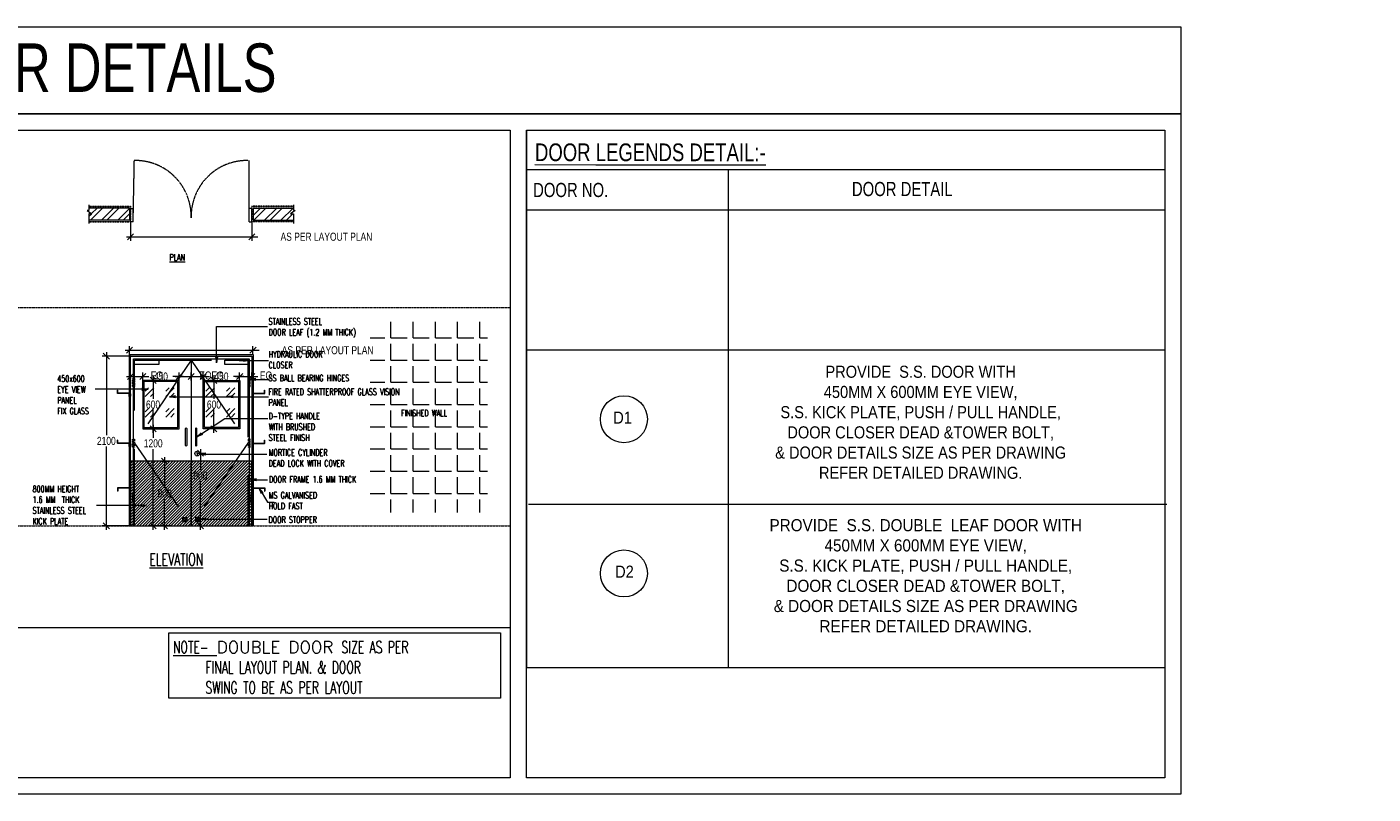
# Model space of a CAD drawing. Header units: millimetres. Extents: x 1277566 to 1493426, y 1039116 to 1145896.
# Tile 148 of 152: x 1453867 to 1470529, y 1119294 to 1128788. Entities that reach past the tile are written whole.
import ezdxf

# ---------------------------------------------------------------- set-up
doc = ezdxf.new("R2010")
doc.units = ezdxf.units.MM
doc.header["$PDMODE"] = 67
doc.linetypes.add('DASHED', pattern=[0.75, 0.5, -0.25])
doc.linetypes.add('HIDDEN2', pattern=[4.7625, 3.175, -1.5875])
for name, color, linetype, lineweight in [('A - TEXT', 7, 'Continuous', 13), ('CKD Dimensions', 3, 'Continuous', 0), ('HPG Masonry', 50, 'Continuous', 0)]:
    doc.layers.add(name, color=color, linetype=linetype, lineweight=lineweight)
doc.styles.add('ROMANS', font='arial.ttf', dxfattribs={"width": 0.75})
doc.styles.add('RS', font='romans.shx', dxfattribs={"width": 0.65})
doc.styles.add('STYLE1', font='GOTHIC.TTF', dxfattribs={"width": 0.9})
doc.dimstyles.new('dim100', dxfattribs={"dimtxt": 100, "dimasz": 75, "dimexe": 50, "dimexo": 0, "dimgap": 20, "dimtad": 0, "dimtih": 1, "dimtoh": 1, "dimdec": 0, "dimrnd": 5, "dimzin": 0, "dimdsep": 46, "dimtxsty": 'ROMANS', "dimblk": 'OBLIQUE', "dimcen": 12, "dimdle": 50, "dimclrd": 256, "dimclre": 256, "dimazin": 0, "dimtfac": 1, "dimtdec": 0, "dimtofl": 0, "dimtmove": 0, "dimatfit": 3, "dimldrblk": 'OPEN', "dimfxl": 1, "dimtolj": 1, "dimtzin": 0, "dimlwd": -1, "dimlwe": -1, "dimarcsym": 0})

# ---------------------------------------------------------------- blocks, each defined once
blk = doc.blocks.new('ANCHOR')
at = {"layer": 'HPG Masonry', "color": 1}
for p, q in [((-8.8, 3.7), (2.2, 4.2)), ((-8.8, 3.7), (2.2, 3.2)), ((0, -8.7), (0, 8.7)), ((2.2, -8.7), (2.2, 6.6)), ((2.2, 3), (2.2, 4.4)), ((2.2, 4.4), (2.3, 4.4)), ((2.3, 3), (2.2, 3)), ((2.3, 4.4), (2.3, 3.9)), ((2.3, 3.9), (2.3, 3.5)), ((2.3, 3.9), (2.3, 3.9)), ((2.3, 3.5), (2.3, 3)), ((2.3, 3.5), (2.3, 3.5)), ((2.9, 11.7), (69.9, 11.7)), ((5.1, 9.5), (72.1, 9.5)), ((72.8, 14.6), (72.8, 29.9)), ((72.8, 29.9), (75, 29.9)), ((75, 12.4), (75, 29.9)), ((-8.8, -4.6), (2.2, -4.1)), ((-8.8, -4.6), (2.2, -5.2)), ((0, -8.7), (2.2, -8.7)), ((2.2, -3.9), (2.3, -3.9)), ((2.2, -5.3), (2.2, -3.9)), ((2.3, -5.3), (2.2, -5.3)), ((2.3, -3.9), (2.3, -4.4)), ((2.3, -4.4), (2.3, -4.4)), ((2.3, -4.4), (2.3, -4.8)), ((2.3, -4.8), (2.3, -4.8)), ((2.3, -4.8), (2.3, -5.3))]:
    blk.add_line(p, q, dxfattribs=at)
for centre, start, end in [((2.9, 8.7), 90, 180), ((5.1, 6.6), 90, 180), ((69.9, 14.6), 270, 0), ((72.1, 12.4), 270, 0)]:
    blk.add_arc(centre, 2.91, start, end, dxfattribs=at)
blk = doc.blocks.new('_Oblique')
at = {"color": 0, "linetype": 'ByBlock', "lineweight": -2}
blk.add_line((-0.5, -0.5), (0.5, 0.5), dxfattribs=at)
blk = doc.blocks.new('*D396')
at = {"layer": 'Defpoints', "color": 0, "ltscale": 2, "transparency": 16777216}
for p in [(11199, 5420), (11499, 5420), (11484, 3320)]:
    blk.add_point(p, dxfattribs=at)
at = {"layer": 'HPG Masonry', "ltscale": 200, "transparency": 16777216}
for p, q in [((11499, 5420), (11149, 5420)), ((11199, 5470), (11199, 4440)), ((11199, 3270), (11199, 4300)), ((11484, 3320), (11149, 3320))]:
    blk.add_line(p, q, dxfattribs=at)
at = {"layer": 'HPG Masonry', "linetype": 'ByBlock', "ltscale": 2, "transparency": 16777216, "xscale": 75, "yscale": 75, "zscale": 75}
for p, rotation in [((11199, 5420), 90), ((11199, 3320), 270)]:
    blk.add_blockref('_Oblique', p, dxfattribs=dict(at, rotation=rotation))
at = {"layer": 'HPG Masonry', "color": 0, "ltscale": 2, "transparency": 16777216, "insert": (11199, 4370), "char_height": 100, "attachment_point": 5, "style": 'ROMANS'}
blk.add_mtext('\\A1;2100', dxfattribs=at)
blk = doc.blocks.new('_Open')
at = {"color": 0, "linetype": 'ByBlock', "lineweight": -2}
for p, q in [((-1, 0.17), (0, 0)), ((-1, -0.17), (0, 0)), ((0, 0), (-1, 0))]:
    blk.add_line(p, q, dxfattribs=at)
blk = doc.blocks.new('*D397')
at = {"layer": 'Defpoints', "color": 0, "ltscale": 2, "transparency": 16777216}
for p in [(12324, 4220), (12249, 3320), (12363, 3320)]:
    blk.add_point(p, dxfattribs=at)
at = {"layer": 'HPG Masonry', "transparency": 16777216}
for p, q in [((12324, 4220), (12413, 4220)), ((12363, 4270), (12363, 4011)), ((12363, 3270), (12363, 3871)), ((12249, 3320), (12413, 3320))]:
    blk.add_line(p, q, dxfattribs=at)
at = {"layer": 'HPG Masonry', "linetype": 'ByBlock', "ltscale": 2, "transparency": 16777216, "xscale": 75, "yscale": 75, "zscale": 75}
for p, rotation in [((12363, 4220), 90), ((12363, 3320), 270)]:
    blk.add_blockref('_Oblique', p, dxfattribs=dict(at, rotation=rotation))
at = {"layer": 'HPG Masonry', "color": 0, "ltscale": 2, "transparency": 16777216, "insert": (12363, 3941), "char_height": 100, "attachment_point": 5, "style": 'ROMANS'}
blk.add_mtext('\\A1;900', dxfattribs=at)
blk = doc.blocks.new('*D400')
at = {"layer": 'Defpoints', "color": 0, "ltscale": 2, "transparency": 16777216}
for p in [(11819, 4520), (11779, 3320), (11997, 3320)]:
    blk.add_point(p, dxfattribs=at)
at = {"layer": 'HPG Masonry', "ltscale": 200, "transparency": 16777216}
for p, q in [((11819, 4520), (11729, 4520)), ((11779, 4570), (11779, 4410)), ((11779, 3270), (11779, 4270)), ((11997, 3320), (11729, 3320))]:
    blk.add_line(p, q, dxfattribs=at)
at = {"layer": 'HPG Masonry', "linetype": 'ByBlock', "ltscale": 2, "transparency": 16777216, "xscale": 75, "yscale": 75, "zscale": 75}
for p, rotation in [((11779, 4520), 90), ((11779, 3320), 270)]:
    blk.add_blockref('_Oblique', p, dxfattribs=dict(at, rotation=rotation))
at = {"layer": 'HPG Masonry', "color": 0, "ltscale": 2, "transparency": 16777216, "insert": (11779, 4340), "char_height": 100, "attachment_point": 5, "style": 'ROMANS'}
blk.add_mtext('\\A1;1200', dxfattribs=at)
blk = doc.blocks.new('*D401')
at = {"layer": 'Defpoints', "color": 0, "ltscale": 2, "transparency": 16777216}
for p in [(12099, 5167), (12099, 5120), (11649, 4989)]:
    blk.add_point(p, dxfattribs=at)
at = {"layer": 'HPG Masonry', "ltscale": 200, "transparency": 16777216}
for p, q in [((11599, 5167), (11726, 5167)), ((11649, 4989), (11649, 5217)), ((12149, 5167), (12023, 5167)), ((12099, 5120), (12099, 5217))]:
    blk.add_line(p, q, dxfattribs=at)
at = {"layer": 'HPG Masonry', "linetype": 'ByBlock', "ltscale": 2, "transparency": 16777216, "xscale": 75, "yscale": 75, "zscale": 75, "rotation": 180}
blk.add_blockref('_Oblique', (11649, 5167), dxfattribs=at)
at = {"layer": 'HPG Masonry', "linetype": 'ByBlock', "ltscale": 2, "transparency": 16777216, "xscale": 75, "yscale": 75, "zscale": 75}
blk.add_blockref('_Oblique', (12099, 5167), dxfattribs=at)
at = {"layer": 'HPG Masonry', "color": 0, "ltscale": 2, "transparency": 16777216, "insert": (11874, 5167), "char_height": 100, "attachment_point": 5, "style": 'ROMANS'}
blk.add_mtext('\\A1;450', dxfattribs=at)
blk = doc.blocks.new('*D402')
at = {"layer": 'Defpoints', "color": 0, "ltscale": 2, "transparency": 16777216}
for p in [(12249, 5167), (12099, 5120), (12249, 5127)]:
    blk.add_point(p, dxfattribs=at)
at = {"layer": 'HPG Masonry', "ltscale": 200, "transparency": 16777216}
for p, q in [((12049, 5167), (12249, 5167)), ((12099, 5120), (12099, 5217)), ((12249, 5127), (12249, 5217)), ((12249, 5167), (12324, 5167))]:
    blk.add_line(p, q, dxfattribs=at)
at = {"layer": 'HPG Masonry', "linetype": 'ByBlock', "ltscale": 2, "transparency": 16777216, "xscale": 75, "yscale": 75, "zscale": 75, "rotation": 180}
blk.add_blockref('_Oblique', (12099, 5167), dxfattribs=at)
at = {"layer": 'HPG Masonry', "linetype": 'ByBlock', "ltscale": 2, "transparency": 16777216, "xscale": 75, "yscale": 75, "zscale": 75}
blk.add_blockref('_Oblique', (12249, 5167), dxfattribs=at)
at = {"layer": 'HPG Masonry', "color": 0, "ltscale": 2, "transparency": 16777216, "insert": (12425, 5167), "char_height": 100, "attachment_point": 5, "style": 'ROMANS'}
blk.add_mtext('\\A1;EQ', dxfattribs=at)
blk = doc.blocks.new('*D403')
at = {"layer": 'Defpoints', "color": 0, "ltscale": 2, "transparency": 16777216}
for p in [(11649, 5167), (11499, 5120), (11649, 5127)]:
    blk.add_point(p, dxfattribs=at)
at = {"layer": 'HPG Masonry', "ltscale": 200, "transparency": 16777216}
for p, q in [((11449, 5167), (11649, 5167)), ((11499, 5120), (11499, 5217)), ((11649, 5127), (11649, 5217)), ((11649, 5167), (11724, 5167))]:
    blk.add_line(p, q, dxfattribs=at)
at = {"layer": 'HPG Masonry', "linetype": 'ByBlock', "ltscale": 2, "transparency": 16777216, "xscale": 75, "yscale": 75, "zscale": 75, "rotation": 180}
blk.add_blockref('_Oblique', (11499, 5167), dxfattribs=at)
at = {"layer": 'HPG Masonry', "linetype": 'ByBlock', "ltscale": 2, "transparency": 16777216, "xscale": 75, "yscale": 75, "zscale": 75}
blk.add_blockref('_Oblique', (11649, 5167), dxfattribs=at)
at = {"layer": 'HPG Masonry', "color": 0, "ltscale": 2, "transparency": 16777216, "insert": (11825, 5167), "char_height": 100, "attachment_point": 5, "style": 'ROMANS'}
blk.add_mtext('\\A1;EQ', dxfattribs=at)
blk = doc.blocks.new('*D404')
at = {"layer": 'Defpoints', "color": 0, "ltscale": 2, "transparency": 16777216}
for p in [(12849, 5167), (12849, 5120), (12399, 4989)]:
    blk.add_point(p, dxfattribs=at)
at = {"layer": 'HPG Masonry', "ltscale": 200, "transparency": 16777216}
for p, q in [((12349, 5167), (12476, 5167)), ((12399, 4989), (12399, 5217)), ((12899, 5167), (12773, 5167)), ((12849, 5120), (12849, 5217))]:
    blk.add_line(p, q, dxfattribs=at)
at = {"layer": 'HPG Masonry', "linetype": 'ByBlock', "ltscale": 2, "transparency": 16777216, "xscale": 75, "yscale": 75, "zscale": 75, "rotation": 180}
blk.add_blockref('_Oblique', (12399, 5167), dxfattribs=at)
at = {"layer": 'HPG Masonry', "linetype": 'ByBlock', "ltscale": 2, "transparency": 16777216, "xscale": 75, "yscale": 75, "zscale": 75}
blk.add_blockref('_Oblique', (12849, 5167), dxfattribs=at)
at = {"layer": 'HPG Masonry', "color": 0, "ltscale": 2, "transparency": 16777216, "insert": (12624, 5167), "char_height": 100, "attachment_point": 5, "style": 'ROMANS'}
blk.add_mtext('\\A1;450', dxfattribs=at)
blk = doc.blocks.new('*D405')
at = {"layer": 'Defpoints', "color": 0, "ltscale": 2, "transparency": 16777216}
for p in [(12999, 5167), (12849, 5120), (12999, 5127)]:
    blk.add_point(p, dxfattribs=at)
at = {"layer": 'HPG Masonry', "ltscale": 200, "transparency": 16777216}
for p, q in [((12799, 5167), (12999, 5167)), ((12849, 5120), (12849, 5217)), ((12999, 5127), (12999, 5217)), ((12999, 5167), (13074, 5167))]:
    blk.add_line(p, q, dxfattribs=at)
at = {"layer": 'HPG Masonry', "linetype": 'ByBlock', "ltscale": 2, "transparency": 16777216, "xscale": 75, "yscale": 75, "zscale": 75, "rotation": 180}
blk.add_blockref('_Oblique', (12849, 5167), dxfattribs=at)
at = {"layer": 'HPG Masonry', "linetype": 'ByBlock', "ltscale": 2, "transparency": 16777216, "xscale": 75, "yscale": 75, "zscale": 75}
blk.add_blockref('_Oblique', (12999, 5167), dxfattribs=at)
at = {"layer": 'HPG Masonry', "color": 0, "ltscale": 2, "transparency": 16777216, "insert": (13175, 5167), "char_height": 100, "attachment_point": 5, "style": 'ROMANS'}
blk.add_mtext('\\A1;EQ', dxfattribs=at)
blk = doc.blocks.new('*D406')
at = {"layer": 'Defpoints', "color": 0, "ltscale": 2, "transparency": 16777216}
for p in [(12399, 5167), (12249, 5120), (12399, 5127)]:
    blk.add_point(p, dxfattribs=at)
at = {"layer": 'HPG Masonry', "ltscale": 200, "transparency": 16777216}
for p, q in [((12199, 5167), (12399, 5167)), ((12249, 5120), (12249, 5217)), ((12399, 5127), (12399, 5217)), ((12399, 5167), (12474, 5167))]:
    blk.add_line(p, q, dxfattribs=at)
at = {"layer": 'HPG Masonry', "linetype": 'ByBlock', "ltscale": 2, "transparency": 16777216, "xscale": 75, "yscale": 75, "zscale": 75, "rotation": 180}
blk.add_blockref('_Oblique', (12249, 5167), dxfattribs=at)
at = {"layer": 'HPG Masonry', "linetype": 'ByBlock', "ltscale": 2, "transparency": 16777216, "xscale": 75, "yscale": 75, "zscale": 75}
blk.add_blockref('_Oblique', (12399, 5167), dxfattribs=at)
at = {"layer": 'HPG Masonry', "color": 0, "ltscale": 2, "transparency": 16777216, "insert": (12575, 5167), "char_height": 100, "attachment_point": 5, "style": 'ROMANS'}
blk.add_mtext('\\A1;EQ', dxfattribs=at)
blk = doc.blocks.new('*D407')
at = {"layer": 'Defpoints', "color": 0, "ltscale": 2, "transparency": 16777216}
for p in [(11777, 5120), (11779, 5120), (11779, 4520)]:
    blk.add_point(p, dxfattribs=at)
at = {"layer": 'HPG Masonry', "ltscale": 200, "transparency": 16777216}
for p, q in [((11777, 5170), (11777, 4890)), ((11779, 5120), (11727, 5120)), ((11777, 4470), (11777, 4750)), ((11779, 4520), (11727, 4520))]:
    blk.add_line(p, q, dxfattribs=at)
at = {"layer": 'HPG Masonry', "linetype": 'ByBlock', "ltscale": 2, "transparency": 16777216, "xscale": 75, "yscale": 75, "zscale": 75}
for p, rotation in [((11777, 5120), 90), ((11777, 4520), 270)]:
    blk.add_blockref('_Oblique', p, dxfattribs=dict(at, rotation=rotation))
at = {"layer": 'HPG Masonry', "color": 0, "ltscale": 2, "transparency": 16777216, "insert": (11777, 4820), "char_height": 100, "attachment_point": 5, "style": 'ROMANS'}
blk.add_mtext('\\A1;600', dxfattribs=at)
blk = doc.blocks.new('*D408')
at = {"layer": 'Defpoints', "color": 0, "ltscale": 2, "transparency": 16777216}
for p in [(12531, 5120), (12539, 5120), (12539, 4520)]:
    blk.add_point(p, dxfattribs=at)
at = {"layer": 'HPG Masonry', "ltscale": 200, "transparency": 16777216}
for p, q in [((12531, 5170), (12531, 4890)), ((12539, 5120), (12481, 5120)), ((12531, 4470), (12531, 4750)), ((12539, 4520), (12481, 4520))]:
    blk.add_line(p, q, dxfattribs=at)
at = {"layer": 'HPG Masonry', "linetype": 'ByBlock', "ltscale": 2, "transparency": 16777216, "xscale": 75, "yscale": 75, "zscale": 75}
for p, rotation in [((12531, 5120), 90), ((12531, 4520), 270)]:
    blk.add_blockref('_Oblique', p, dxfattribs=dict(at, rotation=rotation))
at = {"layer": 'HPG Masonry', "color": 0, "ltscale": 2, "transparency": 16777216, "insert": (12531, 4820), "char_height": 100, "attachment_point": 5, "style": 'ROMANS'}
blk.add_mtext('\\A1;600', dxfattribs=at)
blk = doc.blocks.new('*D409')
at = {"layer": 'Defpoints', "color": 0, "ltscale": 2, "transparency": 16777216}
for p in [(11484, 5440), (13014, 5492), (13014, 5440)]:
    blk.add_point(p, dxfattribs=at)
at = {"layer": 'HPG Masonry', "transparency": 16777216}
for p, q in [((11484, 5440), (11484, 5542)), ((13014, 5440), (13014, 5542)), ((11434, 5492), (13014, 5492)), ((13014, 5492), (13089, 5492))]:
    blk.add_line(p, q, dxfattribs=at)
at = {"layer": 'HPG Masonry', "linetype": 'ByBlock', "ltscale": 2, "transparency": 16777216, "xscale": 75, "yscale": 75, "zscale": 75, "rotation": 180}
blk.add_blockref('_Oblique', (11484, 5492), dxfattribs=at)
at = {"layer": 'HPG Masonry', "linetype": 'ByBlock', "ltscale": 2, "transparency": 16777216, "xscale": 75, "yscale": 75, "zscale": 75}
blk.add_blockref('_Oblique', (13014, 5492), dxfattribs=at)
at = {"layer": 'HPG Masonry', "color": 0, "ltscale": 2, "transparency": 16777216, "insert": (13938, 5492), "char_height": 100, "attachment_point": 5, "style": 'ROMANS'}
blk.add_mtext('\\A1;AS PER LAYOUT PLAN', dxfattribs=at)
blk = doc.blocks.new('*D410')
at = {"layer": 'Defpoints', "color": 0, "ltscale": 2, "transparency": 16777216}
for p in [(11499, 7088), (12999, 7088), (12999, 6897)]:
    blk.add_point(p, dxfattribs=at)
at = {"layer": 'HPG Masonry', "transparency": 16777216}
for p, q in [((11499, 7088), (11499, 6847)), ((12999, 7088), (12999, 6847)), ((11449, 6897), (12999, 6897)), ((12999, 6897), (13074, 6897))]:
    blk.add_line(p, q, dxfattribs=at)
at = {"layer": 'HPG Masonry', "linetype": 'ByBlock', "ltscale": 2, "transparency": 16777216, "xscale": 75, "yscale": 75, "zscale": 75, "rotation": 180}
blk.add_blockref('_Oblique', (11499, 6897), dxfattribs=at)
at = {"layer": 'HPG Masonry', "linetype": 'ByBlock', "ltscale": 2, "transparency": 16777216, "xscale": 75, "yscale": 75, "zscale": 75}
blk.add_blockref('_Oblique', (12999, 6897), dxfattribs=at)
at = {"layer": 'HPG Masonry', "color": 0, "ltscale": 2, "transparency": 16777216, "insert": (13923, 6897), "char_height": 100, "attachment_point": 5, "style": 'ROMANS'}
blk.add_mtext('\\A1;AS PER LAYOUT PLAN', dxfattribs=at)
blk = doc.blocks.new('*D411')
at = {"layer": 'Defpoints', "color": 0, "ltscale": 2, "transparency": 16777216}
for p in [(11874, 4120), (11920, 4120), (11874, 3320)]:
    blk.add_point(p, dxfattribs=at)
at = {"layer": 'HPG Masonry', "ltscale": 200, "transparency": 16777216}
for p, q in [((11920, 4170), (11920, 3790)), ((11874, 4120), (11970, 4120)), ((11920, 3270), (11920, 3650)), ((11874, 3320), (11970, 3320))]:
    blk.add_line(p, q, dxfattribs=at)
at = {"layer": 'HPG Masonry', "linetype": 'ByBlock', "ltscale": 2, "transparency": 16777216, "xscale": 75, "yscale": 75, "zscale": 75}
for p, rotation in [((11920, 4120), 90), ((11920, 3320), 270)]:
    blk.add_blockref('_Oblique', p, dxfattribs=dict(at, rotation=rotation))
at = {"layer": 'HPG Masonry', "color": 0, "ltscale": 2, "transparency": 16777216, "insert": (11920, 3720), "char_height": 100, "attachment_point": 5, "style": 'ROMANS'}
blk.add_mtext('\\A1;800', dxfattribs=at)
blk = doc.blocks.new('G$C234DBA7E')
at = {"layer": 'HPG Masonry'}
h = blk.add_hatch(dxfattribs=at)
h.set_pattern_fill('ANSI32', color=256, scale=15, style=0)
h.set_pattern_definition([(45, (-365016.17, -10056.4), (-101.02788, 101.02788), []), (45, (-364948.82, -10056.4), (-101.02788, 101.02788), [])])
h.paths.add_polyline_path([(11484.2, 7252.9), (10984.2, 7252.9), (10984.2, 7221), (10963.5, 7221), (11018.3, 7182.4), (10984.2, 7182.4), (10984.2, 7102.9), (11484.2, 7102.9)])
h.paths.add_polyline_path([(13514.2, 7182.4), (13480.1, 7182.4), (13534.9, 7221), (13514.2, 7221), (13514.2, 7252.9), (13014.2, 7252.9), (13014.2, 7102.9), (13514.2, 7102.9)])
at = {"layer": 'HPG Masonry', "linetype": 'DASHED', "ltscale": 0.01}
h = blk.add_hatch(dxfattribs=at)
h.set_pattern_fill('ANGLE', color=253, scale=1000)
h.set_pattern_definition([(0, (-164952.56, -16860.8), (0, 275), [200, -75]), (90, (-164952.56, -16860.8), (-275, 2e-14), [200, -75])])
h.paths.add_polyline_path([(14462.8, 5843.3), (15915.9, 5843.3), (15915.9, 3483.4), (14462.8, 3483.4)])
at = {"layer": 'HPG Masonry', "ltscale": 200}
h = blk.add_hatch(dxfattribs=at)
h.set_pattern_fill('GOST_GLASS', color=256, scale=30)
h.set_pattern_definition([(45, (36931.54, -69919.4), (254.55844, -3e-14), [150, -210]), (45, (36995.18, -69919.4), (254.55844, -3e-14), [60, -300]), (45, (36931.54, -69855.77), (254.55844, -3e-14), [60, -300])])
h.paths.add_polyline_path([(11664.2, 5104.6), (12084.2, 5104.6), (12084.2, 4534.6), (11664.2, 4534.6)])
h = blk.add_hatch(dxfattribs=at)
h.set_pattern_fill('GOST_GLASS', color=256, scale=30)
h.set_pattern_definition([(45, (37681.54, -69919.4), (254.55844, -3e-14), [150, -210]), (45, (37745.18, -69919.4), (254.55844, -3e-14), [60, -300]), (45, (37681.54, -69855.77), (254.55844, -3e-14), [60, -300])])
h.paths.add_polyline_path([(12414.2, 5104.6), (12834.2, 5104.6), (12834.2, 4534.6), (12414.2, 4534.6)])
h = blk.add_hatch(dxfattribs=at)
h.set_pattern_fill('ANSI31', color=8, scale=200)
h.set_pattern_definition([(45, (35970.766, -28896.21), (-17.67767, 17.67767), [])])
h.paths.add_polyline_path([(11499.2, 3319.6), (12249.2, 3319.6), (12249.2, 4119.6), (11499.2, 4119.6)])
h = blk.add_hatch(dxfattribs=at)
h.set_pattern_fill('ANSI31', color=8, scale=200)
h.set_pattern_definition([(45, (36720.766, -28896.21), (-17.67767, 17.67767), [])])
h.paths.add_polyline_path([(12249.2, 3319.6), (12999.2, 3319.6), (12999.2, 4119.6), (12249.2, 4119.6)])
at = {"layer": 'A - TEXT'}
for centre in [(17605.3, 4638.7), (17605.3, 2731)]:
    blk.add_circle(centre, 290.8, dxfattribs=at)
at = {"layer": 'HPG Masonry', "color": 0, "ltscale": 200}
blk.add_line((16398.9, 8216.5), (16398.9, 1566.8), dxfattribs=at)
at = {"layer": 'HPG Masonry', "color": 252, "ltscale": 200}
for p, q in [((16398.9, 8216.5), (24298.3, 8216.5)), ((24298.3, 8216.5), (24298.3, 1566.8)), ((16398.9, 7730.2), (24298.3, 7730.2)), ((18894.7, 7730.2), (18894.7, 1566.8)), ((16398.9, 7230.8), (24298.3, 7230.8)), ((16407.2, 5497.5), (24306.7, 5497.5)), ((16425.6, 3589.8), (24325, 3589.8)), ((8299.4, 2062.9), (16198.9, 2062.9)), ((16398.9, 1566.8), (24298.3, 1566.8))]:
    blk.add_line(p, q, dxfattribs=at)
at = {"layer": 'HPG Masonry', "linetype": 'DASHED'}
for p, q in [((11531.9, 7131.2), (11545.6, 7839.9)), ((12966.4, 7131.5), (12966.4, 7839.8))]:
    blk.add_line(p, q, dxfattribs=at)
at = {"layer": 'HPG Masonry'}
for p, q in [((10984.2, 7292.9), (10984.2, 7221)), ((11484.2, 7252.9), (10984.2, 7252.9)), ((10984.2, 7182.4), (10984.2, 7062.9)), ((11484.2, 7252.9), (11484.2, 7102.9)), ((11499.2, 7079.9), (11499.2, 7248)), ((11499.2, 7248), (11531.9, 7248)), ((11499.2, 7124.7), (11499.2, 7224.7)), ((11499.2, 7079.9), (11499.2, 7196.6)), ((11531.9, 7079.9), (11531.9, 7248)), ((12966.4, 7079.9), (12966.4, 7299.3)), ((12966.4, 7131.2), (12966.4, 7249.1)), ((12999.2, 7248), (12966.4, 7248)), ((12999.2, 7079.9), (12999.2, 7248)), ((12999.2, 7079.9), (12999.2, 7196.6)), ((13014.2, 7252.9), (13014.2, 7102.9)), ((13014.2, 7252.9), (13514.2, 7252.9)), ((13514.2, 7292.9), (13514.2, 7221)), ((13514.2, 7182.4), (13514.2, 7062.9)), ((11484.2, 7102.9), (10984.2, 7102.9)), ((11531.9, 7079.9), (11499.2, 7079.9)), ((12966.4, 7079.9), (12999.2, 7079.9)), ((13014.2, 7102.9), (13514.2, 7102.9)), ((12249.2, 5369.6), (12249.2, 3319.6)), ((12179, 4313.4), (12179, 4525.7)), ((12194.3, 4525.7), (12194.3, 4313.4)), ((12304, 4525.7), (12304, 4313.4)), ((12319.3, 4313.4), (12319.3, 4525.7)), ((12146.7, 3374.6), (12196.7, 3374.6)), ((12351.7, 3374.6), (12301.7, 3374.6))]:
    blk.add_line(p, q, dxfattribs=at)
at = {"layer": 'HPG Masonry', "linetype": 'HIDDEN2'}
for p, q in [((10984.2, 7275.9), (11499.2, 7275.9)), ((10984.2, 7267.9), (11499.2, 7267.9)), ((11499.2, 7275.9), (11499.2, 7079.9)), ((13514.2, 7275.9), (12999.2, 7275.9)), ((12999.2, 7275.9), (12999.2, 7079.9)), ((13514.2, 7267.9), (12999.2, 7267.9)), ((10984.2, 7087.9), (11499.2, 7087.9)), ((10984.2, 7079.9), (11499.2, 7079.9)), ((13514.2, 7087.9), (12999.2, 7087.9)), ((13514.2, 7079.9), (12999.2, 7079.9))]:
    blk.add_line(p, q, dxfattribs=at)
at = {"layer": 'HPG Masonry', "color": 1}
for p, q in [((11533.2, 3319.6), (11533.2, 5384.6)), ((11533.2, 5384.6), (12965.2, 5384.6)), ((12965.2, 5384.6), (12965.2, 3319.6))]:
    blk.add_line(p, q, dxfattribs=at)
at = {"layer": 'HPG Masonry', "color": 252, "ltscale": 200}
for points in [[(0, 9493.9), (24498.3, 9493.9), (24498.3, 8416.5), (0, 8416.5)], [(0, 8416.5), (24498.3, 8416.5), (24498.3, 0), (0, 0)], [(16198.9, 200), (8299.4, 200), (8299.4, 8216.5), (16198.9, 8216.5)], [(24298.3, 200), (16398.9, 200), (16398.9, 8216.5), (24298.3, 8216.5)]]:
    blk.add_lwpolyline(points, close=True, dxfattribs=at)
at = {"layer": 'HPG Masonry'}
for points in [[(10984.2, 7221), (10963.5, 7221), (11018.3, 7182.4), (10984.2, 7182.4)], [(13514.2, 7221), (13534.9, 7221), (13480.1, 7182.4), (13514.2, 7182.4)], [(11499.2, 3319.6), (11499.2, 5419.6), (12999.2, 5419.6), (12999.2, 3319.6)], [(12322, 4213.8), (12322, 4194.2), (12325.5, 4194.2), (12325.5, 4213.7)]]:
    blk.add_lwpolyline(points, dxfattribs=at)
at = {"layer": 'HPG Masonry', "linetype": 'DASHED', "ltscale": 0.01}
for points in [[(8299.4, 6019.7), (16198.9, 6019.7)], [(8299.4, 3319.6), (16198.9, 3319.6)], [(8299.4, 3319.6), (16198.9, 3319.6)]]:
    blk.add_lwpolyline(points, dxfattribs=at)
at = {"layer": 'HPG Masonry', "color": 8}
blk.add_lwpolyline([(11484.2, 3319.6), (11484.2, 5439.6), (13014.2, 5439.6), (13014.2, 3319.6)], dxfattribs=at)
at = {"layer": 'HPG Masonry', "color": 8, "linetype": 'HIDDEN2', "ltscale": 300}
for points in [[(11549.2, 3319.6), (11549.2, 5369.6), (12949.2, 5369.6), (12949.2, 3319.6)], [(12249.2, 5369.6), (11549.2, 4344.6), (12249.2, 3319.6)], [(12249.2, 5369.6), (12949.2, 4343.1), (12249.2, 3319.6)]]:
    blk.add_lwpolyline(points, dxfattribs=at)
at = {"layer": 'HPG Masonry'}
for points in [[(11849.2, 5316.6), (11549.2, 5316.6), (11549.2, 5369.6), (11849.2, 5369.6)], [(12965.2, 5316.6), (12665.2, 5316.6), (12665.2, 5369.6), (12965.2, 5369.6)], [(12146.7, 3424.6), (12196.7, 3424.6), (12196.7, 3374.6), (12146.7, 3374.6)], [(12351.7, 3424.6), (12301.7, 3424.6), (12301.7, 3374.6), (12351.7, 3374.6)]]:
    blk.add_lwpolyline(points, close=True, dxfattribs=at)
at = {"layer": 'HPG Masonry', "color": 8, "linetype": 'HIDDEN2'}
for points in [[(11545.7, 5043.1), (11520.7, 5043.1), (11520.7, 5143.1), (11545.7, 5143.1)], [(12952.7, 5043.1), (12977.7, 5043.1), (12977.7, 5143.1), (12952.7, 5143.1)], [(11545.7, 4293.1), (11520.7, 4293.1), (11520.7, 4393.1), (11545.7, 4393.1)], [(12952.7, 4293.1), (12977.7, 4293.1), (12977.7, 4393.1), (12952.7, 4393.1)], [(11545.7, 3708.1), (11520.7, 3708.1), (11520.7, 3608.1), (11545.7, 3608.1)], [(12952.7, 3708.1), (12977.7, 3708.1), (12977.7, 3608.1), (12952.7, 3608.1)]]:
    blk.add_lwpolyline(points, close=True, dxfattribs=at)
at = {"layer": 'HPG Masonry', "color": 1}
for points in [[(12099.2, 5119.6), (11649.2, 5119.6), (11649.2, 4519.6), (12099.2, 4519.6)], [(12399.2, 5119.6), (12849.2, 5119.6), (12849.2, 4519.6), (12399.2, 4519.6)]]:
    blk.add_lwpolyline(points, close=True, dxfattribs=at)
at = {"layer": 'HPG Masonry', "ltscale": 200}
for points in [[(12084.2, 5104.6), (11664.2, 5104.6), (11664.2, 4534.6), (12084.2, 4534.6)], [(12414.2, 5104.6), (12834.2, 5104.6), (12834.2, 4534.6), (12414.2, 4534.6)]]:
    blk.add_lwpolyline(points, close=True, dxfattribs=at)
at = {"layer": 'HPG Masonry', "color": 8, "ltscale": 200}
for points in [[(11499.2, 3319.6), (12249.2, 3319.6), (12249.2, 4119.6), (11499.2, 4119.6)], [(12249.2, 3319.6), (12999.2, 3319.6), (12999.2, 4119.6), (12249.2, 4119.6)]]:
    blk.add_lwpolyline(points, close=True, dxfattribs=at)
at = {"layer": 'HPG Masonry', "color": 6}
blk.add_lwpolyline([(11972.7, 1994.9), (16076.8, 1994.9), (16076.8, 1185.4), (11972.7, 1185.4)], close=True, dxfattribs=at)
at = {"layer": 'HPG Masonry'}
for centre, radius in [((12324.2, 4213.6), 30), ((12171.7, 3399.6), 12.5), ((12326.7, 3399.6), 12.5)]:
    blk.add_circle(centre, radius, dxfattribs=at)
at = {"layer": 'HPG Masonry', "linetype": 'DASHED'}
for centre, radius, start, end in [((11558.2, 7149.2), 691.2, 358.53658, 91.14067), ((12939.5, 7149.2), 691.1, 88.89634, 181.46417)]:
    blk.add_arc(centre, radius, start, end, dxfattribs=at)
at = {"layer": 'HPG Masonry'}
for centre, radius, start, end in [((12186.7, 4524.1), 7.81, 12.45166, 167.54834), ((12311.7, 4524.1), 7.81, 12.45166, 167.54834), ((12186.7, 4315.1), 7.81, 192.45166, 347.54834), ((12311.7, 4315.1), 7.81, 192.45166, 347.54834), ((12324, 4220), 6.5, 283.68734, 252.7061)]:
    blk.add_arc(centre, radius, start, end, dxfattribs=at)
at = {"layer": 'HPG Masonry', "yscale": 2, "zscale": 2}
for p, xscale in [((11487.2, 4937), -2), ((13011.2, 4937), 2), ((11487.2, 4320.4), -2), ((13011.2, 4320.4), 2)]:
    blk.add_blockref('ANCHOR', p, dxfattribs=dict(at, xscale=xscale))
at = {"layer": 'HPG Masonry', "yscale": 2, "zscale": 2, "rotation": 180}
for p, xscale in [((11487.2, 3810.1), 2), ((13011.2, 3810.1), -2)]:
    blk.add_blockref('ANCHOR', p, dxfattribs=dict(at, xscale=xscale))
at = {"layer": 'A - TEXT', "extrusion": (0.006043, -7.04034e-16, 0.999982), "insert": (21278, 5301.6, -156.8), "char_height": 150, "width": 5211.571, "attachment_point": 2, "text_direction": (1, 0, 0), "style": 'STYLE1'}
blk.add_mtext('\\pxt4,7;PROVIDE  S.S. DOOR WITH\\P\\pt0;450MM X 600MM EYE VIEW,\\PS.S. KICK PLATE, PUSH / PULL HANDLE,\\PDOOR CLOSER DEAD &TOWER BOLT, \\P{\\A1;& \\H0.99998x;DOOR DETAILS SIZE AS PER DRAWING\\PREFER DETAILED DRAWING.}', dxfattribs=at)
at = {"layer": 'A - TEXT', "extrusion": (7.02923e-16, 0.006043, 0.999982), "char_height": 150, "width": 5211.571, "attachment_point": 2, "text_direction": (1, 0, 0), "style": 'STYLE1'}
for s, insert in [('D1', (17588.5, 4734.1, 3896.8)), ('\\pxt4,7,23;{\\fArial|b0|i0|c0|p34;PROVIDE  S.S. DOUBLE  LEAF DOOR WITH\\P\\ptz;450MM X 600MM EYE VIEW,\\PS.S. KICK PLATE, PUSH / PULL HANDLE,\\PDOOR CLOSER DEAD &TOWER BOLT, \\P\\A1;& \\H0.99998x;DOOR DETAILS SIZE AS PER DRAWING\\PREFER DETAILED DRAWING.}', (21340.5, 3402.7)), ('D2', (17611.7, 2827.4, 3896.8))]:
    blk.add_mtext(s, dxfattribs=dict(at, insert=insert))
at = {"layer": 'HPG Masonry', "color": 6, "ltscale": 200, "extrusion": (7.02923e-16, 0.006043, 0.999982), "attachment_point": 7, "text_direction": (1, -0.000299, 2e-06), "style": 'ROMANS'}
for s, insert, char_height, width in [('\\A1;{\\fArial|b0|i0|c0|p34;BOH DOOR DETAILS}', (7088.3, 8682.3, -5.9), 600, 15260.658), ('\\A1;\\pxt8;{\\fArial|b0|i0|c0|p34;\\LDOOR LEGENDS DETAIL:-}', (16504.1, 7830, 0.4), 219, 9090.72), ('\\A1;\\pxt8;{\\fArial|b0|i0|c0|p34;DOOR NO. }', (16481.1, 7385.8, -5.5), 175.569, 9090.72), ('\\A1;{\\fArial|b0|i0|c0|p34;DOOR DETAIL }', (20426.9, 7397.6, -5.9), 175.569, 9090.72)]:
    blk.add_mtext(s, dxfattribs=dict(at, insert=insert, char_height=char_height, width=width))
at = {"layer": 'HPG Masonry', "color": 0, "char_height": 80, "width": 1630.791, "attachment_point": 1, "rotation": 0.00298, "style": 'RS'}
for s, insert in [('{\\LPLAN}', (11980.6, 6683)), ('\\A1;STAINLESS STEEL \\PDOOR LEAF (1.2 MM THICK)', (13207, 5888.8)), ('\\A1;HYDRAULIC DOOR \\PCLOSER', (13207, 5482.7)), ('450x600\\PEYE VIEW\\PPANEL\\PFIX GLASS', (10591.4, 5180.5)), ('\\A1;SS BALL BEARING HINGES', (13206.1, 5188.4)), ('FIRE RATED SHATTERPROOF GLASS VISION PANEL ', (13206.2, 5018.5)), ('D-TYPE HANDLE\\PWITH BRUSHED\\PSTEEL FINISH', (13207.7, 4718.1)), ('FINISHED WALL', (14845.6, 4754.8)), ('MORTICE CYLINDER\\PDEAD LOCK WITH COVER', (13207.7, 4266.7)), ('DOOR FRAME 1.6 MM THICK ', (13211.4, 3934.4)), ('800MM HEIGHT\\P1.6 MM  THICK\\PSTAINLESS STEEL\\PKICK PLATE  ', (10285.9, 3816.3)), ('MS GALVANISED \\PHOLD FAST', (13207.7, 3738.3)), ('DOOR STOPPER ', (13206.1, 3435))]:
    blk.add_mtext(s, dxfattribs=dict(at, insert=insert))
at = {"layer": 'HPG Masonry', "color": 6, "char_height": 150, "attachment_point": 1, "rotation": 0.00298, "style": 'RS'}
for s, insert, width in [('{\\LELEVATION}', (11732.5, 2979), 1420.036), ('{\\LNOTE-\\W1;\\l DOUBLE DOOR }SIZE AS PER \\P      FINAL LAYOUT PLAN. & DOOR \\P      SWING TO BE AS PER LAYOUT', (12025.6, 1893.1), 4624.108)]:
    blk.add_mtext(s, dxfattribs=dict(at, insert=insert, width=width))
at = {"layer": 'HPG Masonry'}
for base, p1, p2, picture, middle in [((12999.2, 6897), (11499.2, 7087.9), (12999.2, 7087.9), '*D410', (13922.7, 6897)), ((13014.2, 5492.1), (11484.2, 5439.6), (13014.2, 5439.6), '*D409', (13937.7, 5492.1))]:
    dim = blk.add_linear_dim(base=base, p1=p1, p2=p2, text='AS PER LAYOUT PLAN', dimstyle='dim100', dxfattribs=at)
    dim.commit()
    dim.dimension.update_dxf_attribs({"geometry": picture, "text_midpoint": middle})
at = {"layer": 'HPG Masonry', "ltscale": 200}
for base, p1, p2, picture, middle in [((11199.4, 5419.6), (11484.2, 3319.6), (11499.2, 5419.6), '*D396', (11199.4, 4369.6)), ((11777, 5119.6), (11779.2, 4519.6), (11779.2, 5119.6), '*D407', (11777, 4819.6)), ((12531.3, 5119.6), (12538.9, 4519.6), (12538.9, 5119.6), '*D408', (12531.3, 4819.6)), ((11920.1, 4119.6), (11874.2, 3319.6), (11874.2, 4119.6), '*D411', (11920.1, 3719.6))]:
    dim = blk.add_linear_dim(base=base, p1=p1, p2=p2, angle=90, dimstyle='dim100', dxfattribs=at)
    dim.commit()
    dim.dimension.update_dxf_attribs({"geometry": picture, "text_midpoint": middle})
for base, p1, p2, picture, middle in [((11649.2, 5167.4), (11499.2, 5119.6), (11649.2, 5126.8), '*D403', (11825.1, 5167.4)), ((12249.2, 5167.4), (12099.2, 5119.6), (12249.2, 5126.8), '*D402', (12425.1, 5167.4)), ((12399.2, 5167.4), (12249.2, 5119.6), (12399.2, 5126.8), '*D406', (12575.1, 5167.4)), ((12999.2, 5167.4), (12849.2, 5119.6), (12999.2, 5126.8), '*D405', (13175.1, 5167.4))]:
    dim = blk.add_linear_dim(base=base, p1=p1, p2=p2, text='EQ', dimstyle='dim100', dxfattribs=at)
    dim.commit()
    dim.dimension.update_dxf_attribs({"geometry": picture, "text_midpoint": middle})
for base, p1, p2, picture, middle in [((12099.2, 5167.4), (11649.2, 4989.4), (12099.2, 5119.6), '*D401', (11874.2, 5167.4)), ((12849.2, 5167.4), (12399.2, 4989.4), (12849.2, 5119.6), '*D404', (12624.2, 5167.4))]:
    dim = blk.add_linear_dim(base=base, p1=p1, p2=p2, dimstyle='dim100', dxfattribs=at)
    dim.commit()
    dim.dimension.update_dxf_attribs({"geometry": picture, "text_midpoint": middle})
dim = blk.add_linear_dim(base=(11779.2, 3319.6), p1=(11818.5, 4519.6), p2=(11997.2, 3319.6), angle=90, dimstyle='dim100', dxfattribs=at)
dim.commit()
dim.dimension.update_dxf_attribs({"geometry": '*D400', "text_midpoint": (11779.2, 4339.7), "dimtype": 128})
at = {"layer": 'HPG Masonry'}
dim = blk.add_linear_dim(base=(12363.5, 3319.6), p1=(12324, 4220), p2=(12249.2, 3319.6), angle=90, dimstyle='dim100', dxfattribs=at)
dim.commit()
dim.dimension.update_dxf_attribs({"geometry": '*D397', "text_midpoint": (12363.5, 3940.5), "dimtype": 128})
at = {"layer": 'HPG Masonry', "ltscale": 200}
for points in [[(12561.1, 5335.6), (12561.1, 5787.5), (13193.8, 5787.5)], [(12843.7, 5364.6), (13204.8, 5364.6)], [(11714.7, 5011.3), (11061.4, 5011.3)], [(12974, 5129.9), (13204.8, 5129.9)], [(11979.4, 4917.3), (12704.5, 4917.3)], [(12692.2, 4917.3), (13204.8, 4917.3)], [(12319.3, 4419.6), (12664.5, 4649.5), (13197.7, 4649.5)], [(12353.5, 4207.1), (13187.3, 4207.1)], [(12984, 3888.4), (13193.9, 3888.4)], [(13091, 3786.8), (13192.4, 3614), (13274.3, 3614)], [(11694.8, 3570.6), (11077.4, 3570.6)], [(12358, 3402.3), (13188.9, 3402.3)]]:
    blk.add_leader(points, dimstyle='dim100', dxfattribs=at)

msp = doc.modelspace()

# ---------------------------------------------------------------- block references
at = {"layer": 'CKD Dimensions', "ltscale": 0.25}
msp.add_blockref('G$C234DBA7E', (1443651.4725, 1119293.7589), dxfattribs=at)

doc.saveas('drawing.dxf')
